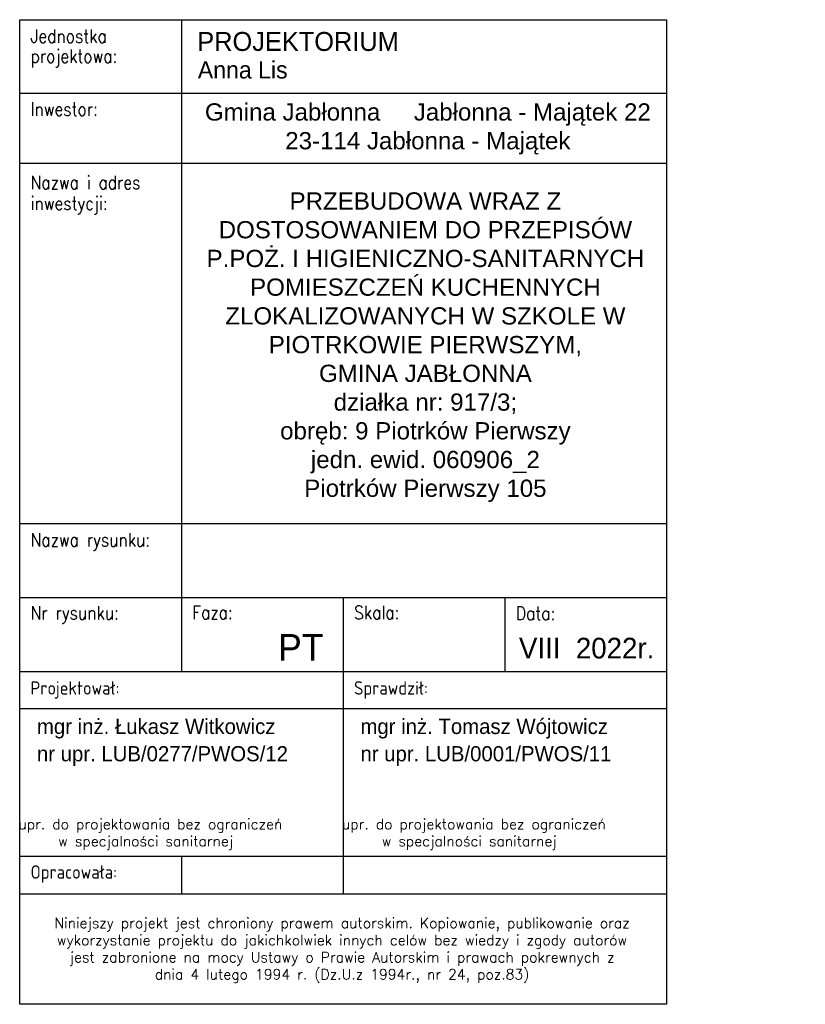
# Model space of a CAD drawing. Header units: millimetres. Extents: x 140532 to 182405, y -11883 to 1516.
# Tile 13 of 23: x 142277 to 143234, y -7354 to -6154. Entities that reach past the tile are written whole.
import ezdxf

# ---------------------------------------------------------------- set-up
doc = ezdxf.new("R2010")
doc.units = ezdxf.units.MM
doc.layers.add('a-opis 1', color=3, linetype='Continuous')
doc.layers.add('a-opis 2', color=1, linetype='Continuous')
doc.styles.add('IREK', font='simplex.shx', dxfattribs={"width": 0.8})
doc.styles.add('MAREK', font='simplex.shx')
doc.styles.add('TABELA2', font='txt', dxfattribs={"height": 10})

msp = doc.modelspace()

# ---------------------------------------------------------------- linework, layer by layer
at = {"layer": 'a-opis 1', "color": 0, "ltscale": 0.5}
for p, q in [((142474, -6153.9), (142474, -6948.7)), ((142277, -6243.6), (143065.1, -6243.6)), ((142277, -6328.7), (143065.1, -6328.7)), ((142868.1, -6328.7), (143065.1, -6328.7)), ((142277, -6768.1), (143065.1, -6768.1)), ((142277, -6858.4), (143065.1, -6858.4)), ((142671.1, -6858.4), (142671.1, -6948.7)), ((142671.1, -6858.4), (142671.1, -7218.9)), ((142868.1, -6858.4), (142868.1, -6948.7)), ((142277, -6948.7), (143065.1, -6948.7)), ((142277, -6948.7), (143065.1, -6948.7)), ((142277, -6993.8), (143065.1, -6993.8)), ((142277, -6993.8), (143065.1, -6993.8)), ((142277, -6993.8), (143065.1, -6993.8)), ((142277, -6993.8), (143065.1, -6993.8)), ((142277, -7173.8), (143065.1, -7173.8)), ((142474, -7173.8), (142474, -7218.9)), ((142277, -7219.6), (143065.1, -7219.6)), ((142277, -7219.6), (143065.1, -7219.6))]:
    msp.add_line(p, q, dxfattribs=at)
at = {"layer": 'a-opis 2', "color": 0, "ltscale": 2}
msp.add_lwpolyline([(142277, -6153.9), (143065.1, -6153.9), (143065.1, -7354.3), (142277, -7354.3)], close=True, dxfattribs=at)
msp.add_lwpolyline([(142277, -6153.9), (143065.1, -6153.9), (143065.1, -7354.3), (142277, -7354.3)], close=True, dxfattribs=at)

# ---------------------------------------------------------------- texts
at = {"color": 0, "ltscale": 0.5, "style": 'TABELA2'}
for s, p in [('mgr inż. Łukasz Witkowicz', (142298, -7024.8)), ('mgr inż. Tomasz Wójtowicz', (142692.1, -7024.8)), ('nr upr. LUB/0277/PWOS/12', (142298, -7058.1)), ('nr upr. LUB/0001/PWOS/11', (142692.1, -7058.1))]:
    msp.add_text(s, height=18.53, dxfattribs=at).set_placement(p)
at = {"layer": 'a-opis 1', "color": 0, "ltscale": 0.5, "style": 'IREK', "width": 0.85}
for s, p in [('Jednostka ', (142290.2, -6182)), ('projektowa:', (142290.2, -6206.6)), ('Inwestor:', (142290.2, -6271)), ('Nazwa i adres', (142290.2, -6360.6)), ('inwestycji:', (142290.2, -6385.9)), ('Nazwa rysunku:', (142290.2, -6796.2)), ('Nr rysunku:', (142290.2, -6885.2)), ('Faza:', (142487.2, -6884.8)), ('Skala:', (142684.3, -6884.8)), ('Data:', (142881.3, -6885.8)), ('Projektował:', (142290.2, -6976.8)), ('Sprawdził:', (142684.3, -6976.8)), ('Opracowała:', (142290.2, -7201.2))]:
    msp.add_text(s, height=16.33, dxfattribs=at).set_placement(p)
at = {"layer": 'a-opis 1', "color": 0, "ltscale": 0.5, "style": 'TABELA2'}
for s, height, p in [('PROJEKTORIUM', 23.109, (142493.3, -6192)), ('Anna Lis', 21.01, (142494, -6225.6)), ('PT', 32.33, (142591.8, -6935.3)), ('VIII  2022r.', 25.21, (142885.2, -6932.7))]:
    msp.add_text(s, height=height, dxfattribs=at).set_placement(p)
at = {"layer": 'a-opis 1', "color": 0, "ltscale": 0.5}
for s, insert, char_height, width, attachment_point, style in [('{\\fArial|b0|i0|c238|p34;Gmina Jabłonna     Jabłonna - Majątek 22^I\\P23-114 Jabłonna - Majątek}', (142774.2, -6287.1, -76410), 21.009, 666.038, 5, 'TABELA2'), ('{\\fArial|b0|i0|c238|p34;\\PPRZEBUDOWA WRAZ Z DOSTOSOWANIEM DO PRZEPISÓW P.POŻ. I HIGIENICZNO-SANITARNYCH POMIESZCZEŃ KUCHENNYCH ZLOKALIZOWANYCH W SZKOLE W PIOTRKOWIE PIERWSZYM, \\PGMINA JABŁONNA\\Pdziałka nr: 917/3; \\Pobręb: 9 Piotrków Pierwszy \\Pjedn. ewid. 060906_2\\PPiotrków Pierwszy 105}', (142771.2, -6535.7, 76410), 21.0086, 583.319, 5, 'TABELA2'), ('\\pxi-3,l3.9048,qc,t3.9048;upr.^Ido projektowania bez ograniczeń \\P\\pi0,l0,t0;w specjalności sanitarnej', (142048.1, -7128.4), 12.5, 764.787, 1, 'MAREK'), ('\\pxi-3,l3.9048,qc,t3.9048;upr.^Ido projektowania bez ograniczeń \\P\\pi0,l0,t0;w specjalności sanitarnej', (142442.2, -7128.4), 12.5, 764.787, 1, 'MAREK'), ('\\pxqc;Niniejszy projekt jest chroniony prawem autorskim. Kopiowanie, publikowanie oraz wykorzystanie projektu do jakichkolwiek innych celów bez wiedzy i zgody autorów jest zabronione na mocy Ustawy o Prawie Autorskim i prawach pokrewnych z dnia 4 lutego 1994 r. (Dz.U.z 1994r., nr 24, poz.83)', (142287.3, -7249), 12.5, 764.787, 1, 'MAREK')]:
    msp.add_mtext(s, dxfattribs=dict(at, insert=insert, char_height=char_height, width=width, attachment_point=attachment_point, style=style))

doc.saveas('drawing.dxf')
